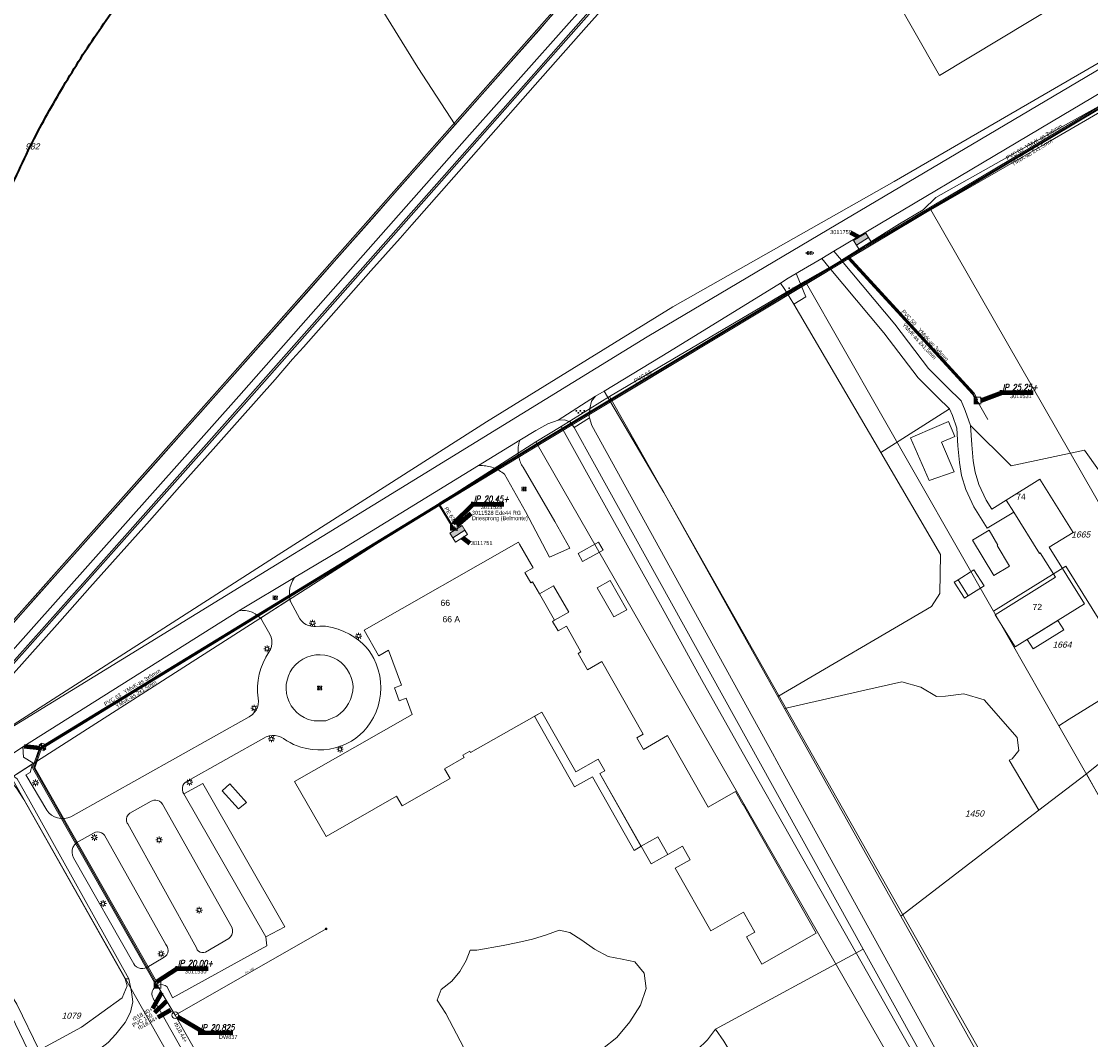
# Model space of a CAD drawing. Header units: metres. Extents: x 172462 to 175458, y 452773 to 455615.
# Tile 6 of 45: x 172874 to 173136, y 454122 to 454371. Entities that reach past the tile are written whole.
import ezdxf
from ezdxf.enums import TextEntityAlignment as Align

# ---------------------------------------------------------------- set-up
doc = ezdxf.new("R2010")
doc.units = ezdxf.units.M
doc.header["$MEASUREMENT"] = 0
for name, pattern in [('DGN Style 2', [107.046567, 64.22794, -42.818627]), ('DGN Style 3', [149.865194, 107.046567, -42.818627]), ('DGN Style 7', [214.093135, 96.341911, -42.818627, 32.11397, -42.818627])]:
    doc.linetypes.add(name, pattern=pattern)
for name, color, linetype, lineweight in [('BGT Ondergrond', 7, 'Continuous', 0), ('DKK ondergrond', 7, 'Continuous', 0), ('DWA BOB (revisie)', 11, 'Continuous', 0), ('DWA controleput (revisie)', 11, 'Continuous', 0), ('DWA hoofdleiding (stramien) (revisie)', 11, 'DGN Style 3', 0), ('DWA IP-putnummer (revisie)', 11, 'Continuous', 0), ('DWA materiaal-diameter (revisie)', 11, 'Continuous', 0), ('DWA put (revisie)', 11, 'Continuous', 0), ('dwa putnummers invoeren', 7, 'Continuous', 0), ('DWA uitlegger (revisie)', 11, 'DGN Style 2', 0), ('Meldgebied', 5, 'Continuous', 40), ('Pers-druk bijzonderheden tekst (revisie)', 30, 'Continuous', 0), ('Pers-druk hoofdleiding (stramien) (revisie)', 30, 'DGN Style 7', 0), ('Pers-druk HVK nummer (revisie)', 30, 'Continuous', 0), ('Pers-druk IP-putnummer (revisie)', 30, 'Continuous', 0), ('Pers-druk materiaal-diameter (revisie)', 30, 'Continuous', 0), ('Pers-druk piginstallatie', 30, 'Continuous', 0), ('Pers-druk put (revisie)', 30, 'Continuous', 0), ('Pers-druk signaleringskabel (revisie)', 3, 'DGN Style 2', 0), ('Pers-druk tekst signaleringkabel (revisie)', 3, 'Continuous', 0), ('Pers-druk tekst voedingskabel (revisie)', 1, 'Continuous', 0), ('Pers-druk voedingkabel (revisie)', 30, 'DGN Style 3', 0), ('Pers-druk voedingskast(revisie)', 30, 'Continuous', 0)]:
    doc.layers.add(name, color=color, linetype=linetype, lineweight=lineweight)
doc.styles.add('Style-Arial', font='arial.ttf')
doc.styles.add('Style-arial I 0.26180', font='arial.shx', dxfattribs={"oblique": 15})
doc.styles.add('Style-ITALICS', font='ITALICS.shx')
doc.styles.add('Style-WORKING', font='WORKING.shx')
doc.dimstyles.new('CT 1 10', dxfattribs={"dimtxt": 0.02, "dimasz": 0.02, "dimexe": 0.01, "dimexo": 0.0625, "dimgap": 0.01, "dimtad": 1, "dimzin": 3, "dimdsep": 46, "dimtxsty": 'Style-Arial', "dimcen": 0.09, "dimclrd": 1, "dimclre": 1, "dimazin": 3, "dimtfac": 1, "dimtmove": 1, "dimatfit": 1, "dimfxl": 0.01, "dimfxlon": 1, "dimfrac": 2, "dimtolj": 1, "dimtzin": 3, "dimlwd": 13, "dimlwe": 13, "dimarcsym": 0})

# ---------------------------------------------------------------- blocks, each defined once
blk = doc.blocks.new('TerminatorOpen_0.5')
at = {"color": 0, "linetype": 'ByBlock', "lineweight": -2}
for q in [(-1, 0.25), (-1, 0), (-1, -0.25)]:
    blk.add_line((0, 0), q, dxfattribs=at)
blk = doc.blocks.new('pomp')
at = {"layer": 'Pers-druk put (revisie)', "flags": 128}
blk.add_lwpolyline([(-1.75, 1.75), (1.75, 1.75), (1.75, -1.75)], dxfattribs=at)
at = {"layer": 'Pers-druk put (revisie)', "extrusion": (0, 0, -1)}
blk.add_solid([(1.75, 1.75), (1.75, -1.75), (-1.75, -1.75)], dxfattribs=at)
blk = doc.blocks.new('21____')
at = {"layer": 'DWA controleput (revisie)'}
blk.add_circle((0, 0), 1, dxfattribs=at)
blk = doc.blocks.new('21_____2')
at = {"layer": 'DWA put (revisie)'}
blk.add_circle((0, 0), 1, dxfattribs=at)
blk = doc.blocks.new('kast')
at = {"layer": 'Pers-druk voedingskast(revisie)'}
for p, q in [((0, -1.75), (0, 1.75)), ((1.28, 1.75), (1.28, -1.75))]:
    blk.add_line(p, q, dxfattribs=at)
at = {"layer": 'Pers-druk voedingskast(revisie)', "flags": 128}
for points in [[(0, 1.75), (-1.28, 1.75)], [(-1.28, 1.75), (-1.28, -1.75)], [(1.28, 1.75), (0, 1.75)], [(-1.28, -1.75), (0, -1.75)], [(0, -1.75), (1.28, -1.75)]]:
    blk.add_lwpolyline(points, dxfattribs=at)
at = {"layer": 'Pers-druk voedingskast(revisie)', "extrusion": (0, 0, -1)}
blk.add_solid([(1.28, -1.75), (0, -1.75), (1.28, 1.75), (0, 1.75)], dxfattribs=at)
blk = doc.blocks.new('21_____1')
at = {"layer": 'Pers-druk piginstallatie'}
blk.add_circle((0, 0), 1, dxfattribs=at)
blk = doc.blocks.new('afsl_1')
at = {"layer": 'Pers-druk piginstallatie', "extrusion": (0, 0, -1)}
blk.add_solid([(2, 1), (2, -1), (0, 0)], dxfattribs=at)
at = {"layer": 'Pers-druk piginstallatie'}
blk.add_solid([(0, 0), (2, 1), (2, -1)], dxfattribs=at)
blk = doc.blocks.new('*U10')
at = {"layer": 'BGT Ondergrond', "color": 7, "linetype": 'Continuous', "lineweight": 0}
for p, q in [((0.025, 0.059), (-0.062, 0.016)), ((-0.044, 0.025), (-0.05, 0.038)), ((0.038, 0.034), (-0.05, -0.009)), ((0.05, 0.009), (-0.037, -0.034)), ((-0.019, -0.025), (-0.031, 0)), ((-0.006, 0.013), (-0.019, 0.038)), ((0.006, 0.05), (0, 0.062)), ((0.031, 0), (0.019, 0.025)), ((0.062, -0.016), (-0.025, -0.059)), ((-0.006, -0.05), (0, -0.062)), ((0.019, -0.037), (0.006, -0.012)), ((0.044, -0.025), (0.05, -0.037))]:
    blk.add_line(p, q, dxfattribs=at)
blk = doc.blocks.new('BGT-272B')
at = {"layer": 'BGT Ondergrond', "color": 7, "linetype": 'Continuous', "lineweight": 0, "xscale": 0.7267220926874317, "yscale": 0.7267220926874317, "zscale": 0.7267220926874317, "rotation": 243.434948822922}
blk.add_blockref('*U10', (0, 0), dxfattribs=at)
blk = doc.blocks.new('*U14')
at = {"layer": 'BGT Ondergrond', "color": 7, "linetype": 'Continuous', "lineweight": 0}
for p, q in [((0.057, -0.036), (-0.057, 0.036)), ((-0.052, 0.076), (0.026, 0.026)), ((-0.036, -0.005), (-0.029, 0.087)), ((-0.005, -0.068), (0.005, 0.068)), ((0.029, -0.087), (0.036, 0.005)), ((0.052, -0.076), (-0.026, -0.026))]:
    blk.add_line(p, q, dxfattribs=at)
blk = doc.blocks.new('BGT-270B')
at = {"layer": 'BGT Ondergrond', "color": 7, "linetype": 'Continuous', "lineweight": 0, "xscale": 0.7267220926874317, "yscale": 0.7267220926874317, "zscale": 0.7267220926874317, "rotation": 243.434948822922}
blk.add_blockref('*U14', (0, 0), dxfattribs=at)
blk = doc.blocks.new('*U16')
at = {"layer": 'BGT Ondergrond', "color": 7, "linetype": 'Continuous', "lineweight": 0}
for centre in [(-0.3, 0.35), (0, 0.25), (-0.1, -0.05), (0.1, -0.45), (0.2, -0.15)]:
    blk.add_circle(centre, 0.0447, dxfattribs=at)
blk = doc.blocks.new('BGT-271C_1')
at = {"layer": 'BGT Ondergrond', "color": 7, "linetype": 'Continuous', "lineweight": 0, "xscale": 0.07267220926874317, "yscale": 0.07267220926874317, "zscale": 0.07267220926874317, "rotation": 243.434948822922}
blk.add_blockref('*U16', (0, 0), dxfattribs=at)
blk = doc.blocks.new('BGT-540')
at = {"layer": 'BGT Ondergrond', "color": 7, "linetype": 'Continuous', "lineweight": 0}
for p, q in [((-0.19, 0.19), (-0.38, 0.38)), ((0, 0.27), (0, 0.54)), ((0.19, 0.19), (0.38, 0.38)), ((-0.27, 0), (-0.54, 0)), ((-0.19, -0.19), (-0.38, -0.38)), ((0, -0.27), (0, -0.54)), ((0.19, -0.19), (0.38, -0.38)), ((0.27, 0), (0.54, 0))]:
    blk.add_line(p, q, dxfattribs=at)
blk.add_circle((0, 0), 0.27, dxfattribs=at)

msp = doc.modelspace()

# ---------------------------------------------------------------- linework, layer by layer
at = {"layer": 'BGT Ondergrond', "color": 7, "linetype": 'Continuous', "lineweight": 0, "flags": 128}
for points in [[(173139.73, 454474.09), (173131.93, 454469.76), (173120.74, 454463.31), (173111.85, 454457.82), (173096.86, 454449.17), (173073.64, 454435.49), (173064.25, 454429.73), (173058.88, 454426.06), (173054.35, 454422.12), (173044.31, 454411.72), (173012.74, 454376.25), (172983.68, 454343.64), (172955.78, 454312.03), (172927.19, 454279.57), (172906.71, 454256.62), (172868.3, 454213.57), (172850.95, 454193.79), (172835.32, 454175.44)], [(173060.72, 454424.87), (173098.81, 454358.16), (173179.43, 454406.75), (173142.4, 454472.95)], [(173123.01, 454470.28), (173118.41, 454467.64), (173109.65, 454462.17), (173094.9, 454453.87), (173070.86, 454439.97), (173061.41, 454434.12), (173054.02, 454428.69), (173049.72, 454424.62), (173030.53, 454403.65), (173022.73, 454394.77), (173009.55, 454379.98), (172923.2, 454282.28), (172822.2, 454168.82)], [(172822.53, 454168.59), (172923.5, 454282.02), (173009.85, 454379.72), (173023.03, 454394.51), (173030.83, 454403.38), (173050.01, 454424.34), (173054.28, 454428.38), (173061.63, 454433.79), (173071.07, 454439.63), (173095.1, 454453.53), (173109.86, 454461.83), (173118.62, 454467.3), (173123.51, 454470.11)], [(173060.52, 454425.22), (173058.3, 454423.58), (173054.47, 454419.95), (173035.48, 454399.2), (173027.72, 454390.36), (173014.53, 454375.57), (173000.68, 454359.85), (172928.18, 454277.87), (172889.64, 454234.51), (172839.4, 454178.12)], [(172840.7, 454178.98), (172889.94, 454234.24), (172928.48, 454277.6), (173000.98, 454359.58), (173014.83, 454375.3), (173028.02, 454390.1), (173035.78, 454398.94), (173054.76, 454419.67), (173058.56, 454423.27), (173060.72, 454424.87)], [(173214.57, 454404.46), (173164.77, 454375.74), (173160.2, 454372.93), (173069.5, 454319.18), (173027.18, 454294.11), (172855.48, 454188.71), (172845.88, 454182.39), (172844.46, 454181.45)], [(173161.55, 454367.74), (173126.18, 454346.81), (173072.89, 454315.11)], [(173074.74, 454312.89), (173088.99, 454321.78), (173094.8, 454325.23), (173097.89, 454328.22), (173117.14, 454339.1), (173163.24, 454364.77)], [(173072.89, 454315.11), (173069.93, 454313.35)], [(173072.89, 454315.11), (173074.74, 454312.89)], [(173063.71, 454309.65), (173064.51, 454310.13), (173069.93, 454313.35)], [(173069.93, 454313.35), (173071.79, 454311.12), (173085.15, 454295.08)], [(173074.81, 454312.82), (173074.74, 454312.89)], [(173106.4, 454272.44), (173105.1, 454276.08), (173104.09, 454278.5), (173100.64, 454281.78), (173096.09, 454286.36), (173087.81, 454297.2), (173074.81, 454312.82)], [(173063.71, 454309.65), (173061.73, 454308.47), (173059.82, 454307.29)], [(173064.77, 454307.11), (173063.71, 454309.65)], [(173032.68, 454290.55), (173059.82, 454307.29)], [(173059.82, 454307.29), (173060.77, 454305.94), (173061.31, 454305.07), (173063.13, 454302.13)], [(173063.13, 454302.13), (173066.08, 454303.94), (173064.77, 454307.11)], [(173063.13, 454302.13), (173084.41, 454265.82)], [(173085.15, 454295.08), (173093.52, 454284.12), (173098.26, 454279.35), (173101.22, 454276.53)], [(173016.67, 454280.87), (173032.68, 454290.55)], [(173014.55, 454279.59), (173005.4, 454273.74)], [(173013.06, 454274.29), (173012.96, 454274.65), (173013.15, 454276.52), (173013.16, 454276.58), (173013.52, 454278.38), (173014.55, 454279.59)], [(173014.55, 454279.59), (173016.67, 454280.87)], [(173016.67, 454280.87), (173031.28, 454256.04), (173059.21, 454206.08)], [(173013.06, 454274.29), (173009.33, 454271.93)], [(173060.02, 454188.25), (173057.85, 454192.19), (173013.6, 454272.41), (173013.06, 454274.29)], [(173084.41, 454265.82), (173101.22, 454276.53)], [(173101.22, 454276.53), (173101.93, 454274.85), (173103.03, 454271.76), (173103.27, 454267.43), (173103.65, 454263.33), (173104.17, 454260.18), (173105.23, 454256.75), (173107.17, 454252.53), (173110.43, 454247.29), (173116.98, 454251.17)], [(172996.01, 454268.86), (172999.89, 454271.24), (173002.88, 454272.82), (173005.4, 454273.74)], [(173005.4, 454273.74), (173006.98, 454273.83), (173008.08, 454273.44), (173008.29, 454273.36), (173009.31, 454271.96), (173009.33, 454271.93)], [(173009.33, 454271.93), (173014.28, 454262.98)], [(173115.1, 454254.18), (173111.57, 454251.9), (173110.18, 454254.14), (173108.41, 454257.97), (173107.49, 454260.96), (173107.03, 454263.76), (173106.67, 454267.68), (173106.4, 454272.44)], [(173134.75, 454187.14), (173149.43, 454198.96), (173148.69, 454228.16), (173147.21, 454248.3), (173134.28, 454266.41), (173116.35, 454262.53), (173106.4, 454272.44)], [(172996.01, 454268.86), (172985.88, 454262.64)], [(172996.78, 454262.24), (172996.6, 454262.52), (172996.44, 454262.82), (172996.28, 454263.13), (172996.14, 454263.45), (172996.01, 454263.77), (172995.9, 454264.1), (172995.81, 454264.43), (172995.73, 454264.77), (172995.66, 454265.11), (172995.62, 454265.45), (172995.6, 454265.63), (172995.58, 454265.79), (172995.57, 454266.14), (172995.57, 454266.48), (172995.58, 454266.83), (172995.61, 454267.18), (172995.66, 454267.52), (172995.72, 454267.86), (172995.8, 454268.2), (172995.9, 454268.53), (172996.01, 454268.86)], [(173084.41, 454265.82), (173099.03, 454240.86), (173098.84, 454231.26), (173096.81, 454228.11), (173059.21, 454206.08)], [(172940.84, 454235.2), (172952.53, 454242.17), (172985.88, 454262.64)], [(172985.88, 454262.64), (172986.08, 454262.65), (172986.47, 454262.65), (172986.86, 454262.63), (172987.25, 454262.59), (172987.64, 454262.54), (172988.03, 454262.48), (172988.41, 454262.4), (172988.79, 454262.3), (172989.16, 454262.19), (172989.53, 454262.06), (172989.83, 454261.94), (172989.9, 454261.92), (172990.25, 454261.76), (172990.6, 454261.59), (172990.95, 454261.4), (172991.28, 454261.2), (172991.61, 454260.99), (172991.93, 454260.76), (172992.24, 454260.52), (172997.4, 454251.35), (173003.3, 454240.18), (173008.22, 454242.43), (173004.57, 454248.9), (172996.78, 454262.24)], [(173014.28, 454262.98), (173080.06, 454144.17)], [(172940.84, 454235.2), (172927.19, 454227.04)], [(172939.69, 454229.88), (172939.57, 454230.8), (172939.58, 454231.74), (172939.71, 454232.66), (172939.97, 454233.55), (172940.35, 454234.41), (172940.84, 454235.2)], [(173004.5, 454224.73), (173007.97, 454226.71), (173004.27, 454233.19), (173000.8, 454231.2)], [(173103.32, 454234.62), (173102.38, 454234.09), (173104.9, 454230.11), (173105.81, 454230.68)], [(172932.48, 454225.27), (172939.69, 454229.88)], [(172961.3, 454203.72), (172961.67, 454205.18), (172961.89, 454206.67), (172961.97, 454208.17), (172961.91, 454209.67), (172961.69, 454211.16), (172961.34, 454212.62), (172960.85, 454214.04), (172960.22, 454215.41), (172959.68, 454216.36), (172959.07, 454217.26), (172958.39, 454218.11), (172957.65, 454218.91), (172956.84, 454219.64), (172955.61, 454220.53), (172954.3, 454221.31), (172952.94, 454221.99), (172951.52, 454222.54), (172950.07, 454222.98), (172949.66, 454223.08), (172949.26, 454223.16), (172948.85, 454223.22), (172948.44, 454223.26), (172948.02, 454223.28), (172946.99, 454223.29), (172945.96, 454223.24), (172945.58, 454223.23), (172944.9, 454223.28), (172944.24, 454223.45), (172943.62, 454223.73), (172943.05, 454224.1), (172942.55, 454224.56), (172942.13, 454225.1), (172939.84, 454229.29), (172939.81, 454229.41), (172939.77, 454229.52), (172939.75, 454229.64), (172939.72, 454229.76), (172939.69, 454229.88)], [(172874.27, 454193.74), (172927.19, 454227.04)], [(172927.19, 454227.04), (172928.02, 454227.15), (172928.85, 454227.13), (172929.67, 454226.99), (172930.47, 454226.72), (172931.21, 454226.34), (172931.88, 454225.85), (172932.48, 454225.27)], [(172932.48, 454225.27), (172932.56, 454225.17), (172932.64, 454225.08), (172932.71, 454224.98), (172932.79, 454224.88), (172932.86, 454224.78), (172934.8, 454221.31), (172935.08, 454220.6), (172935.24, 454219.85), (172935.27, 454219.08), (172935.16, 454218.33), (172934.93, 454217.6), (172934.57, 454216.92), (172933.79, 454215.66), (172933.13, 454214.34), (172932.59, 454212.96), (172932.19, 454211.53), (172931.92, 454210.08), (172931.79, 454208.6), (172931.79, 454207.12), (172931.94, 454205.65)], [(173127.78, 454224.7), (173120.27, 454220.03), (173121.7, 454217.72), (173129.22, 454222.39), (173127.78, 454224.7)], [(172955.02, 454209.63), (172954.74, 454210.71), (172954.31, 454211.74), (172953.75, 454212.7), (172953.06, 454213.58), (172952.26, 454214.36), (172951.36, 454215.02), (172950.38, 454215.55), (172949.33, 454215.95), (172948.24, 454216.2), (172947.13, 454216.3), (172946.02, 454216.25), (172944.92, 454216.05), (172943.86, 454215.7), (172942.85, 454215.21), (172941.92, 454214.59), (172941.09, 454213.85), (172940.36, 454213), (172939.78, 454212.09), (172939.33, 454211.11), (172939, 454210.07), (172938.82, 454209), (172938.78, 454207.92)], [(172938.78, 454207.92), (172938.89, 454206.84), (172939.13, 454205.79), (172939.51, 454204.78), (172940.03, 454203.82), (172940.66, 454202.94), (172941.41, 454202.16), (172942.25, 454201.48), (172943.17, 454200.91), (172944.16, 454200.47), (172945.65, 454200.07), (172948.51, 454200.15), (172951.15, 454201.25), (172952.02, 454201.89), (172952.81, 454202.63), (172953.5, 454203.46), (172954.08, 454204.37), (172954.54, 454205.35), (172954.88, 454206.38), (172955.08, 454207.44), (172955.15, 454208.52), (172955.02, 454209.63)], [(173060.84, 454203.17), (173080.5, 454207.65), (173089.56, 454209.68), (173094.18, 454208.39), (173098, 454206.09), (173100.28, 454206.17), (173104.71, 454206.73), (173109.7, 454205.25)], [(173059.21, 454206.08), (173060.84, 454203.17)], [(172931.94, 454205.65), (172932, 454204.89), (172931.93, 454204.14), (172931.73, 454203.41), (172931.4, 454202.73), (172930.97, 454202.11), (172930.43, 454201.58), (172929.81, 454201.15), (172929.74, 454201.11), (172886.06, 454176.6), (172885.28, 454176.32), (172884.46, 454176.17), (172883.63, 454176.18), (172882.82, 454176.33), (172882.04, 454176.61), (172881.33, 454177.04), (172880.7, 454177.58), (172880.18, 454178.22), (172875.04, 454186.87), (172876.08, 454187.42), (172876.68, 454189.59)], [(172913.75, 454182.27), (172913.51, 454182.68), (172913.37, 454183.19), (172913.36, 454183.73), (172913.49, 454184.25), (172913.75, 454184.71), (172914.12, 454185.1), (172933.88, 454196.22), (172934.6, 454196.45), (172935.34, 454196.55), (172936.09, 454196.54), (172936.82, 454196.39), (172937.52, 454196.13), (172938.17, 454195.76), (172938.95, 454195.24), (172939.77, 454194.77), (172940.61, 454194.35), (172941.47, 454193.98), (172942.36, 454193.67), (172943.74, 454193.3), (172945.14, 454193.07), (172946.57, 454192.97), (172947.99, 454193.01), (172949.41, 454193.18), (172950.81, 454193.47), (172952.17, 454193.9), (172953.49, 454194.45), (172954.75, 454195.12), (172955.83, 454195.85), (172956.84, 454196.68), (172957.77, 454197.6), (172958.62, 454198.59), (172959.38, 454199.65), (172960.15, 454200.94), (172960.79, 454202.3), (172961.3, 454203.72)], [(173109.7, 454205.25), (173117.83, 454196.01), (173118.2, 454192.87), (173116.54, 454190.83), (173115.8, 454190.46), (173123.11, 454178.21)], [(173001.41, 454202.25), (172999.62, 454201.24)], [(172999.62, 454201.24), (173009.43, 454183.92), (173013.78, 454186.39), (173023.97, 454168.39), (173025.71, 454169.38)], [(173060.84, 454203.17), (173089.29, 454152.28)], [(172874.27, 454193.74), (172866.86, 454188.77)], [(172876.68, 454189.59), (172876.75, 454189.82), (172874.45, 454191.24), (172874.27, 454193.74)], [(172872, 454186.59), (172876.68, 454189.59)], [(173220.34, 453901.24), (173220.05, 453901.65), (173219.83, 453902.1), (173214.93, 453910.35), (173196.69, 453942.06), (173172.57, 453984.16), (173060.02, 454188.25)], [(172869.57, 454187.35), (172872.72, 454183.63), (172874.58, 454180.83)], [(172900.29, 454136.91), (172875.7, 454181.01), (172872.91, 454185.87), (172872, 454186.59)], [(173025.71, 454169.38), (173015.62, 454187.18)], [(173123.11, 454178.21), (173134.75, 454187.14)], [(173196.28, 454080.53), (173138.06, 454181.23), (173134.75, 454187.14)], [(172918.36, 454184.76), (172913.75, 454182.27)], [(172933.81, 454147.19), (172938.43, 454149.68), (172918.36, 454184.76)], [(172874.58, 454180.83), (172899.36, 454136.92)], [(172908.48, 454179.7), (172908.46, 454179.74), (172908.17, 454180.12), (172907.79, 454180.42), (172907.36, 454180.62), (172906.88, 454180.7), (172906.41, 454180.67), (172905.95, 454180.52), (172905.74, 454180.4), (172900.46, 454177.49), (172900.07, 454177.11), (172899.8, 454176.64), (172899.68, 454176.11), (172899.7, 454175.57), (172899.87, 454175.05), (172899.97, 454174.86), (172916.85, 454144.49), (172917.02, 454144.07), (172917.31, 454143.73), (172917.69, 454143.48), (172918.12, 454143.35), (172918.58, 454143.35), (172919.01, 454143.49), (172924.74, 454146.84), (172925.17, 454147.22), (172925.48, 454147.7), (172925.65, 454148.25), (172925.67, 454148.83), (172925.54, 454149.39)], [(172913.75, 454182.27), (172933.81, 454147.19)], [(172925.54, 454149.39), (172908.48, 454179.7)], [(173089.29, 454152.28), (173123.11, 454178.21)], [(172846.9, 454173.64), (172864.12, 454144.75), (172872.85, 454130.74), (172878.28, 454119.46)], [(172894.33, 454172.1), (172893.98, 454172.45), (172893.55, 454172.7), (172893.08, 454172.85), (172892.59, 454172.89), (172892.1, 454172.81), (172891.64, 454172.62), (172887.35, 454170.21), (172886.91, 454169.71), (172886.58, 454169.13), (172886.39, 454168.5), (172886.34, 454167.83), (172886.44, 454167.18), (172886.68, 454166.55), (172901.45, 454140.62), (172901.76, 454140.19), (172902.17, 454139.84), (172902.64, 454139.59), (172903.15, 454139.45), (172903.69, 454139.43), (172904.21, 454139.53), (172904.7, 454139.73), (172908.63, 454142.1), (172909.2, 454142.45), (172909.56, 454142.85), (172909.79, 454143.33), (172909.88, 454143.85), (172909.83, 454144.38), (172909.64, 454144.88), (172909.33, 454145.31)], [(172909.33, 454145.31), (172894.33, 454172.1)], [(173025.71, 454169.38), (173028.15, 454165.08), (173032.26, 454167.41)], [(173089.29, 454152.28), (173127.73, 454083.52), (173145.74, 454051.75), (173174.31, 454000), (173187.16, 453976.96), (173202.37, 453950.01), (173217.53, 453923.02), (173229.58, 453901.63)], [(173016.28, 454119.82), (173019.74, 454122.61), (173022.92, 454126.42), (173025.54, 454130.52), (173026.95, 454134.53), (173026.49, 454138.35), (173024.17, 454141.06), (173021.09, 454141.72), (173017.64, 454142.38), (173014.29, 454144.17), (173011.22, 454146.41), (173008.24, 454148.29), (173005.63, 454148.85), (173002.55, 454147.74), (172999.09, 454146.63), (172995.55, 454145.8), (172991.91, 454145.06), (172985.47, 454143.96), (172983.83, 454143.97)], [(172917.36, 454112.28), (172906.21, 454132.13), (172906.19, 454132.17), (172905.98, 454132.7), (172905.91, 454133.26), (172905.98, 454133.83), (172906.19, 454134.36), (172906.53, 454134.82), (172906.97, 454135.18), (172907.49, 454135.42), (172908.05, 454135.52), (172908.61, 454135.48), (172909.15, 454135.3), (172909.63, 454134.99), (172910.98, 454132.3), (172934.05, 454144.99), (172933.81, 454147.19)], [(172983.83, 454143.97), (172982.85, 454141.45), (172981.35, 454138.75), (172979.39, 454136.33), (172976.77, 454134.29), (172975.74, 454131.68), (172977.87, 454128.41), (172982.33, 454120)], [(173043.9, 454124.59), (173080.06, 454144.17)], [(173080.06, 454144.17), (173176.08, 453970.73), (173210.28, 453911.9), (173218.95, 453896.87), (173219.18, 453896.46), (173219.2, 453896.01)], [(172899.36, 454136.92), (172899.82, 454135.24), (172898.6, 454132.25), (172888.7, 454125.1), (172878.28, 454119.46)], [(172900.29, 454136.91), (172900.94, 454133.74), (172901.21, 454131.31), (172900.64, 454128.8), (172899.33, 454126.28), (172897.09, 454123.4), (172895.21, 454121.35), (172892.33, 454119.15)], [(172899.36, 454136.92), (172900.29, 454136.91)], [(172999.23, 454092.35), (173000.82, 454093), (173004.37, 454094.76), (173008.76, 454097.08), (173016.23, 454101.63), (173020.06, 454104.23), (173023.71, 454106.83), (173027.35, 454109.25), (173030.9, 454111.94), (173034.17, 454114.54), (173037.16, 454117.15), (173039.41, 454119.57), (173041.93, 454121.99), (173043.9, 454124.59)], [(173070.8, 454069.03), (173068.58, 454073.51), (173066.16, 454077.71), (173062.81, 454081.92), (173059.56, 454086.5), (173056.4, 454090.89), (173054.17, 454095.28), (173054.38, 454100.87), (173054.01, 454104.89), (173052.63, 454109.74), (173050.86, 454113.47), (173045.94, 454121.7), (173043.9, 454124.59)]]:
    msp.add_lwpolyline(points, dxfattribs=at)
at = {"layer": 'BGT Ondergrond', "color": 7, "linetype": 'Continuous', "lineweight": 13, "flags": 128}
for points in [[(173096.21, 454258.92), (173102.37, 454261.06), (173099.23, 454268.33), (173102.57, 454269.77), (173100.98, 454273.44), (173098.11, 454272.2), (173091.68, 454269.43), (173096.21, 454258.92)], [(173123.36, 454259.32), (173131.49, 454246.26), (173125.63, 454242.62), (173134.27, 454228.74), (173117.31, 454218.19), (173112.4, 454226.08), (173127.15, 454235.26)], [(173115.1, 454254.18), (173123.36, 454259.32)], [(173116.98, 454251.17), (173115.1, 454254.18)], [(173127.15, 454235.26), (173123.42, 454241.24), (173123.23, 454241.12), (173116.98, 454251.17)], [(173112.93, 454243.04), (173113.1, 454243.14), (173110.92, 454246.79), (173106.86, 454244.35)], [(173000.8, 454231.2), (172999.12, 454234.13), (172998.66, 454233.87), (172997.2, 454236.43), (172999.23, 454237.59), (172995.92, 454243.38), (172995.65, 454243.86), (172957.88, 454222.29), (172961.42, 454216.09), (172961.46, 454216.02), (172963.85, 454217.39), (172967.02, 454208.81), (172965.32, 454208.18), (172966.49, 454205), (172968.19, 454205.63), (172969.63, 454201.7), (172955.58, 454193.68), (172940.86, 454185.27)], [(173010.27, 454241.05), (173011.36, 454239.11), (173016.38, 454241.92), (173015.29, 454243.86), (173010.27, 454241.05)], [(173106.86, 454244.35), (173112.07, 454235.66), (173115.95, 454237.99), (173112.93, 454243.04)], [(173107.21, 454237.08), (173103.32, 454234.62)], [(173105.81, 454230.68), (173109.71, 454233.14), (173107.21, 454237.08)], [(173014.95, 454232.69), (173019, 454225.54), (173022.2, 454227.32), (173018.13, 454234.49), (173014.95, 454232.69)], [(173103.32, 454234.62), (173105.81, 454230.68)], [(173000.8, 454231.2), (173004.5, 454224.73)], [(173016.07, 454214.65), (173012.54, 454212.63), (173010.27, 454216.61), (173010.98, 454217.01), (173007.4, 454223.28), (173005.37, 454222.12), (173004.03, 454224.46), (173004.5, 454224.73)], [(173032.26, 454167.41), (173035.81, 454169.42), (173037.7, 454166.09), (173034.06, 454164.02), (173042.75, 454148.68), (173050.77, 454153.23), (173053.54, 454148.35), (173051.5, 454147.19), (173055.26, 454140.55), (173068.55, 454148.08), (173050.68, 454179.63), (173050.63, 454179.6), (173048.8, 454182.79), (173042.15, 454178.99), (173032.16, 454196.48), (173026.27, 454193.11), (173024.63, 454195.97), (173026.22, 454196.88), (173016.07, 454214.65)], [(172940.86, 454185.27), (172948.54, 454171.82), (172965.83, 454181.7), (172967.23, 454179.26), (172978.95, 454185.96), (172977.56, 454188.39), (172982.36, 454191.13), (172982.02, 454191.73), (172983.72, 454192.7), (172983.92, 454192.34), (173001.41, 454202.25)], [(173001.41, 454202.25), (173009.7, 454187.62), (173015.22, 454190.75), (173016.85, 454187.88), (173015.62, 454187.18)], [(173015.62, 454187.18), (173025.67, 454169.45), (173025.71, 454169.38)], [(172925.02, 454184.66), (172923.14, 454182.95), (172927.11, 454178.56)], [(172927.11, 454178.56), (172929.1, 454180.08), (172925.02, 454184.66)], [(173025.71, 454169.38), (173029.82, 454171.71), (173032.26, 454167.41)]]:
    msp.add_lwpolyline(points, dxfattribs=at)
at = {"layer": 'DKK ondergrond', "color": 6, "linetype": 'Continuous', "lineweight": 0, "flags": 128}
for points in [[(172845.92, 454182.44), (172934.76, 454239.48), (172987.87, 454273.29), (173033.48, 454301.48), (173087.71, 454332.19), (173152.94, 454370.03), (173214.18, 454405.22), (173271.8, 454438.24), (173385.82, 454504.84)], [(172904.6, 454467.57), (172927.52, 454430.52), (172971.01, 454360.09), (172980.15, 454346.05)], [(172871.34, 454210.98), (172883.39, 454224.46), (172890.74, 454232.77), (172905.31, 454249.12), (172912.67, 454257.42), (172920.93, 454266.61), (172927.41, 454273.98), (172936.06, 454283.73), (172940.34, 454288.65), (172943.01, 454291.57), (172951.04, 454300.7), (172954.03, 454304.07), (172959.5, 454310.26), (172966.68, 454318.3), (172969.55, 454321.56), (172987.14, 454341.51), (172999.79, 454355.83), (173012.24, 454369.97), (173025.55, 454384.92)], [(172980.15, 454346.05), (172986.78, 454353.56), (172995.82, 454363.73), (173000.62, 454369.18), (173005.64, 454375.02)], [(173166.65, 454365.8), (173125.94, 454342.11), (173096.69, 454325.26)], [(172839.86, 454188.07), (172847.13, 454196.18), (172851.34, 454200.92), (172855.16, 454205.16), (172862.36, 454213.28), (172878.01, 454230.85), (172885.65, 454239.45), (172905, 454261.19), (172908.15, 454264.72), (172913.76, 454271.05), (172917.81, 454275.64), (172921.58, 454279.88), (172926.89, 454285.81), (172943.69, 454304.77), (172951.16, 454313.3), (172960.4, 454323.7), (172965.9, 454329.93), (172980.15, 454346.05)], [(173096.69, 454325.26), (173065.87, 454307.75)], [(173096.69, 454325.26), (173201.98, 454141.67)], [(173017.97, 454279.55), (173065.87, 454307.75)], [(173065.87, 454307.75), (173112, 454226.98)], [(173006.09, 454272.21), (173017.97, 454279.55)], [(173017.97, 454279.55), (173148.93, 454048.24)], [(172999.96, 454268.42), (173006.09, 454272.21)], [(173006.09, 454272.21), (173017.25, 454252.22)], [(172999.96, 454268.42), (172871.49, 454186.27)], [(172999.96, 454268.42), (173217.97, 453888.98)], [(173017.25, 454252.22), (173030.84, 454227.82)], [(173129.68, 454237.98), (173127.06, 454236.35)], [(173129.68, 454237.98), (173146.74, 454210.56), (173130.53, 454200.48)], [(173127.06, 454236.35), (173112, 454226.98)], [(173030.84, 454227.82), (173040.48, 454210.26)], [(173112, 454226.98), (173128.03, 454198.92)], [(173040.48, 454210.26), (173050.48, 454192.54)], [(173130.53, 454200.48), (173128.03, 454198.92)], [(173128.03, 454198.92), (173171.45, 454122.9)], [(173050.48, 454192.54), (173063.63, 454169.34)], [(172871.49, 454186.27), (172924.9, 454091.97)], [(173063.63, 454169.34), (173073.95, 454151.09)], [(172879.52, 454111.26), (172857.39, 454157.1), (172853.58, 454162.5)], [(173073.95, 454151.09), (173089.53, 454123.56)], [(173089.53, 454123.56), (173113.16, 454082.06)]]:
    msp.add_lwpolyline(points, dxfattribs=at)
at = {"layer": 'DWA hoofdleiding (stramien) (revisie)', "linetype": 'Continuous'}
for q in [(172907.23, 454135.41), (172935.57, 454086.06)]:
    msp.add_line((172911.59, 454128.04), q, dxfattribs=at)
at = {"layer": 'DWA uitlegger (revisie)', "linetype": 'Continuous'}
for p, q in [((173108.03, 454278.49), (173110.64, 454273.93)), ((172911.59, 454128.04), (172948.57, 454149.16))]:
    msp.add_line(p, q, dxfattribs=at)
at = {"layer": 'Meldgebied'}
msp.add_rational_spline([(173886.48, 454940.1), (173810.66, 454919.59), (173735.88, 454895.58), (173559.06, 454831.42), (173382.23, 454767.25), (173335.51, 454752.28), (173297.91, 454720.75), (173118.26, 454570.12), (172938.61, 454419.49), (172892.93, 454381.19), (172869.45, 454326.4), (172868.91, 454325.14), (172868.37, 454323.89), (172831.65, 454238.2), (172859.99, 454149.4), (172864.32, 454135.82), (172868.66, 454122.25), (172882.72, 454078.19), (172911.6, 454042.08), (172988.36, 453946.14), (173065.12, 453850.19), (173127.84, 453771.79), (173227.37, 453758.55), (173396.88, 453662.15), (173566.39, 453565.75), (173645.01, 453555.29), (173715.29, 453592.07), (174010.54, 453746.62), (174305.79, 453901.16), (174311.32, 453912.56), (174316.86, 453923.96), (174363.66, 454020.32), (174326.18, 454120.66), (174295.84, 454201.89), (174265.51, 454283.12), (174258.12, 454302.89), (174254.16, 454323.62), (174225.24, 454474.75), (174196.33, 454625.88), (174183.22, 454694.4), (174207.49, 454759.81), (174234.51, 454832.64), (174261.53, 454905.48), (174241.08, 454927.44), (174220.63, 454949.4), (174119.41, 455040.82), (173987.76, 455005.2), (173937.12, 454972.65), (173886.48, 454940.1)], [1, 0.99973656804, 1, 1, 1, 0.981280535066, 1, 1, 1, 0.972729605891, 1, 1, 1, 0.936980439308, 1, 1, 1, 0.983319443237, 1, 1, 1, 0.92795740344, 1, 1, 1, 0.953173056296, 1, 1, 1, 1, 1, 0.919180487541, 1, 1, 1, 0.996456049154, 1, 1, 1, 0.963201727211, 1, 1, 1, 1, 1, 0.877857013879, 1, 1, 1], degree=2, knots=[0, 0, 0, 0.045455, 0.045455, 0.090909, 0.090909, 0.136364, 0.136364, 0.181818, 0.181818, 0.227273, 0.227273, 0.272727, 0.272727, 0.318182, 0.318182, 0.363636, 0.363636, 0.409091, 0.409091, 0.454545, 0.454545, 0.5, 0.5, 0.545455, 0.545455, 0.590909, 0.590909, 0.613636, 0.613636, 0.636364, 0.636364, 0.681818, 0.681818, 0.727273, 0.727273, 0.772727, 0.772727, 0.818182, 0.818182, 0.863636, 0.863636, 0.886364, 0.886364, 0.909091, 0.909091, 0.954545, 0.954545, 1, 1, 1], dxfattribs=at)
at = {"layer": 'Pers-druk hoofdleiding (stramien) (revisie)', "linetype": 'Continuous'}
for p, q in [((173159.92, 454363.34), (173076.41, 454313.53)), ((172979.8, 454247.52), (172976.36, 454253.15))]:
    msp.add_line(p, q, dxfattribs=at)
at = {"layer": 'Pers-druk hoofdleiding (stramien) (revisie)', "linetype": 'Continuous', "flags": 128}
for points in [[(173076.41, 454313.53), (173001.9, 454268.76), (172976.36, 454253.15)], [(173076.41, 454313.53), (173107.04, 454280.22), (173108.03, 454278.49)], [(172976.36, 454253.15), (172878.55, 454193.37), (172876.96, 454188.6), (172907.23, 454135.41)]]:
    msp.add_lwpolyline(points, dxfattribs=at)
at = {"layer": 'Pers-druk signaleringskabel (revisie)', "linetype": 'Continuous', "flags": 128}
for points in [[(172907.23, 454135.41), (172907.23, 454135.41), (172907.32, 454135.75), (172877.23, 454188.63), (172878.76, 454193.2), (172976.28, 454252.8), (173002.03, 454268.54), (173076.37, 454313.21), (173076.54, 454313.31), (173159.83, 454363), (173168.88, 454368.25), (173330.65, 454461.37), (173330.87, 454461.49), (173346.1, 454470), (173421.11, 454511.93), (173461.64, 454533.92), (173461.86, 454534.04), (173551.3, 454582.57), (173551.51, 454582.68), (173582.4, 454599.44), (173632.11, 454624.54), (173633.15, 454625.04), (173738.52, 454676.12)], [(173076.37, 454313.21), (173106.84, 454280.08), (173107.69, 454278.58), (173108.03, 454278.49), (173108.03, 454278.49)], [(172979.8, 454247.52), (172979.8, 454247.52), (172979.46, 454247.6), (172976.28, 454252.8)]]:
    msp.add_lwpolyline(points, dxfattribs=at)
at = {"layer": 'Pers-druk voedingkabel (revisie)', "linetype": 'Continuous', "flags": 128}
for points in [[(173210.13, 454276.05), (173210.13, 454276.05), (173210.22, 454276.39), (173160.14, 454363.47), (173160.01, 454363.69), (173080.85, 454316.47), (173080.79, 454316.58)], [(173080.36, 454316.32), (173080.42, 454316.21), (173076.46, 454313.85), (173001.77, 454268.97), (172976.44, 454253.49), (172976.23, 454253.36), (172878.35, 454193.53), (172876.69, 454188.57), (172906.88, 454135.5), (172907.22, 454135.41), (172907.23, 454135.41)], [(173076.46, 454313.85), (173107.24, 454280.37), (173108.12, 454278.83), (173108.03, 454278.49), (173108.03, 454278.49)], [(172979.8, 454247.52), (172980.01, 454247.65), (172980.41, 454247)]]:
    msp.add_lwpolyline(points, dxfattribs=at)

# ---------------------------------------------------------------- block references
at = {"layer": 'BGT Ondergrond', "color": 7, "linetype": 'Continuous', "lineweight": 0}
for name, p, xscale, yscale, zscale in [('BGT-270B', (173067, 454314.66), 15, 15, 15), ('BGT-271C_1', (173062.95, 454305.81), 30, 30, 30), ('BGT-271C_1', (173010.81, 454275.76), 30, 30, 30), ('BGT-272B', (172997.05, 454256.87), 15, 15, 15), ('BGT-272B', (172936.09, 454230.23), 15, 15, 15), ('BGT-540', (172945.25, 454224.03), 1.5, 1.5, 1.5), ('BGT-540', (172956.52, 454220.88), 1.5, 1.5, 1.5), ('BGT-540', (172934.09, 454217.76), 1.5, 1.5, 1.5), ('BGT-272B', (172946.96, 454208.18), 15, 15, 15), ('BGT-540', (172930.95, 454203.23), 1.5, 1.5, 1.5), ('BGT-540', (172935.19, 454195.69), 1.5, 1.5, 1.5), ('BGT-540', (172951.97, 454193.17), 1.5, 1.5, 1.5), ('BGT-540', (172877.43, 454184.94), 1.5, 1.5, 1.5), ('BGT-540', (172915.11, 454185.06), 1.5, 1.5, 1.5), ('BGT-540', (172891.81, 454171.57), 1.5, 1.5, 1.5), ('BGT-540', (172907.67, 454170.96), 1.5, 1.5, 1.5), ('BGT-540', (172893.95, 454155.36), 1.5, 1.5, 1.5), ('BGT-540', (172917.48, 454153.77), 1.5, 1.5, 1.5), ('BGT-540', (172908.16, 454143.06), 1.5, 1.5, 1.5)]:
    msp.add_blockref(name, p, dxfattribs=dict(at, xscale=xscale, yscale=yscale, zscale=zscale))
at = {"layer": 'DWA controleput (revisie)', "xscale": 0.1999995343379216, "yscale": 0.1999995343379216, "zscale": 0.1999995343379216}
msp.add_blockref('21____', (172948.57, 454149.16), dxfattribs=at)
at = {"layer": 'DWA put (revisie)', "xscale": 0.7999981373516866, "yscale": 0.7999981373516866, "zscale": 0.7999981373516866}
msp.add_blockref('21_____2', (172911.59, 454128.04), dxfattribs=at)
at = {"layer": 'Pers-druk HVK nummer (revisie)', "xscale": 1.25, "yscale": 1.25, "zscale": 1.25}
for p, rotation in [((173079.04, 454318.52), 331.3979218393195), ((172981.99, 454244.97), 141.8274298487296)]:
    msp.add_blockref('TerminatorOpen_0.5', p, dxfattribs=dict(at, rotation=rotation))
at = {"layer": 'Pers-druk piginstallatie'}
for name, xscale, yscale, zscale, rotation in [('21_____1', 0.7999981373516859, 0.7999981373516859, 0.7999981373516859, 307.0022555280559), ('afsl_1', 0.4999999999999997, 0.4999999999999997, 0.4999999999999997, 307.0022555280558)]:
    msp.add_blockref(name, (172879.13, 454193.72), dxfattribs=dict(at, xscale=xscale, yscale=yscale, zscale=zscale, rotation=rotation))
at = {"layer": 'Pers-druk put (revisie)', "xscale": 0.5, "yscale": 0.5, "zscale": 0.5}
for p in [(173108.03, 454278.49), (172979.8, 454247.52), (172907.23, 454135.41)]:
    msp.add_blockref('pomp', p, dxfattribs=at)
at = {"layer": 'Pers-druk voedingskast(revisie)'}
for p, rotation in [((173079.9, 454317.54), 301.7118695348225), ((172981.05, 454245.89), 302.3229103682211)]:
    msp.add_blockref('kast', p, dxfattribs=dict(at, rotation=rotation))

# ---------------------------------------------------------------- texts
at = {"layer": 'BGT Ondergrond', "color": 7, "linetype": 'Continuous', "lineweight": 0, "style": 'Style-Arial'}
for s, p in [('74  ', (173119.31, 454255)), ('66  ', (172978.33, 454229)), ('72  ', (173123.31, 454228)), ('66 A ', (172979.51, 454225))]:
    msp.add_text(s, height=1.5, dxfattribs=at).set_placement(p, align=Align.MIDDLE_CENTER)
at = {"layer": 'DKK ondergrond', "color": 6, "linetype": 'Continuous', "lineweight": 0, "style": 'Style-arial I 0.26180', "oblique": 15}
for s, p in [('982', (172876.62, 454340.77)), ('1665', (173133.36, 454245.75)), ('1664', (173128.78, 454218.77)), ('1450', (173107.34, 454177.42)), ('1079', (172886.13, 454127.91))]:
    msp.add_text(s, height=1.5, dxfattribs=at).set_placement(p, align=Align.MIDDLE_CENTER)
at = {"layer": 'DWA BOB (revisie)', "style": 'Style-WORKING', "width": 0.858588}
for s, rotation, p in [('rb18.40+', 28.3173, (172900.99, 454127.46)), ('rb18.44+', 28.3173, (172902.3, 454125.32)), ('rb18.44+', 298.3173, (172912.11, 454126.47))]:
    msp.add_text(s, height=0.99, rotation=rotation, dxfattribs=at).set_placement(p, align=Align.TOP_LEFT)
at = {"layer": 'DWA IP-putnummer (revisie)', "insert": (172917.83, 454124.24), "char_height": 1.5, "attachment_point": 7, "rotation": 0.1473, "line_spacing_factor": 0.6, "style": 'Style-ITALICS'}
msp.add_mtext('\\H1x;\\W0.833333;IP 20.825', dxfattribs=at)
at = {"layer": 'DWA materiaal-diameter (revisie)', "style": 'Style-WORKING', "width": 0.858582}
msp.add_text('pvc 160', height=0.495, rotation=27.15, dxfattribs=at).set_placement((172930.96, 454139.28), align=Align.RIGHT)
at = {"layer": 'DWA materiaal-diameter (revisie)', "style": 'Style-WORKING', "width": 0.858588}
msp.add_text('PVC 160', height=0.99, rotation=29.6253, dxfattribs=at).set_placement((172901.44, 454125.02))
at = {"layer": 'dwa putnummers invoeren', "style": 'Style-WORKING', "width": 0.858588}
msp.add_text('DW837', height=0.99, dxfattribs=at).set_placement((172922.33, 454123.21), align=Align.TOP_LEFT)
at = {"layer": 'Pers-druk bijzonderheden tekst (revisie)', "insert": (172984.29, 454251.54), "char_height": 0.99, "attachment_point": 1, "line_spacing_factor": 0.798413, "style": 'Style-WORKING'}
msp.add_mtext('\\H1x;\\W0.858588;3011528 Ede44 RG\\PDriesprong (Belmonte)', dxfattribs=at)
at = {"layer": 'Pers-druk HVK nummer (revisie)', "style": 'Style-WORKING', "width": 0.858588}
for s, p in [('3011759', (173072.01, 454319.29)), ('3011751', (172984.02, 454243.15))]:
    msp.add_text(s, height=0.99, rotation=0.0063, dxfattribs=at).set_placement(p)
at = {"layer": 'Pers-druk IP-putnummer (revisie)', "style": 'Style-WORKING', "width": 0.858588}
for s, p in [('3011531', (173116.06, 454279.12)), ('3011528', (172986.43, 454251.95)), ('3011530', (172913.98, 454138.25))]:
    msp.add_text(s, height=0.99, dxfattribs=at).set_placement(p)
at = {"layer": 'Pers-druk IP-putnummer (revisie)', "char_height": 1.5, "attachment_point": 7, "line_spacing_factor": 0.6, "style": 'Style-ITALICS'}
for s, insert in [('\\H1x;\\W0.833333;IP 25.25+', (173114.2, 454281.03)), ('\\H1x;\\W0.833333;IP 20.45+', (172984.74, 454253.68)), ('\\H1x;\\W0.833333;IP 20.00+', (172912.29, 454139.97))]:
    msp.add_mtext(s, dxfattribs=dict(at, insert=insert))
at = {"layer": 'Pers-druk materiaal-diameter (revisie)', "style": 'Style-WORKING', "width": 0.858588}
for s, rotation, p in [('PVC 63', 30.6881, (173115.42, 454337.38)), ('PVC 50', 312.5701, (173089.36, 454300.24)), ('PVC 63', 30.6881, (173024.34, 454282.82)), ('PE 63', 301.6132, (172977.44, 454252.11)), ('PVC 63', 31.6132, (172894.55, 454203.66))]:
    msp.add_text(s, height=0.99, rotation=rotation, dxfattribs=at).set_placement(p)
at = {"layer": 'Pers-druk tekst signaleringkabel (revisie)', "style": 'Style-WORKING', "width": 0.858588}
for rotation, p in [(31.0974, (173116.23, 454336.77)), (312.8189, (173090.31, 454297.63)), (31.9566, (172896.89, 454204.03))]:
    msp.add_text('YMvK-as 2x1,5mm', height=0.99, rotation=rotation, dxfattribs=at).set_placement(p, align=Align.TOP_LEFT)
at = {"layer": 'Pers-druk tekst voedingskabel (revisie)', "style": 'Style-WORKING', "width": 0.858588}
for rotation, p in [(30.6952, (173119.56, 454341.02)), (312.4167, (173094.09, 454296.39)), (31.5544, (172898.83, 454207.51))]:
    msp.add_text('YMvK-as 3x6mm', height=0.99, rotation=rotation, dxfattribs=at).set_placement(p, align=Align.TOP_LEFT)

# ---------------------------------------------------------------- leaders
at = {"layer": 'DWA BOB (revisie)'}
for points in [[(172908.24, 454133.62), (172906.05, 454129.65)], [(172910.49, 454129.25), (172907.33, 454127.46)]]:
    msp.add_leader(points, dimstyle='CT 1 10', override={"dimtxt": 1.25, "dimasz": 1.25, "dimgap": 0, "dimtxsty": 'Style-ITALICS', "dimclrd": 0, "dimldrblk": 'TerminatorOpen_0.5', "dimlwd": 65534}, dxfattribs=at)
at = {"layer": 'DWA IP-putnummer (revisie)', "annotation_type": 0, "has_hookline": 1, "hookline_direction": 0, "text_width": 8.55, "horizontal_direction": (0.999997, 0.002571, 0)}
msp.add_leader([(172912.29, 454127.64), (172918.86, 454123.74), (172917.21, 454123.74)], dimstyle='CT 1 10', override={"dimtxt": 1.5, "dimasz": 1.5, "dimgap": 0, "dimtxsty": 'Style-ITALICS', "dimclrd": 0, "dimldrblk": 'TerminatorOpen_0.5', "dimlwd": 65534}, dxfattribs=at)
at = {"layer": 'DWA materiaal-diameter (revisie)'}
msp.add_leader([(172909.39, 454131.4), (172906.53, 454128.58)], dimstyle='CT 1 10', override={"dimtxt": 1.25, "dimasz": 1.25, "dimgap": 0, "dimtxsty": 'Style-ITALICS', "dimclrd": 0, "dimldrblk": 'TerminatorOpen_0.5', "dimlwd": 65534}, dxfattribs=at)
at = {"layer": 'Pers-druk bijzonderheden tekst (revisie)'}
for points in [[(172980.68, 454247.95), (172984.1, 454250.84)], [(172878.38, 454193.45), (172874.64, 454193.81)]]:
    msp.add_leader(points, dimstyle='CT 1 10', override={"dimtxt": 1.25, "dimasz": 1.25, "dimgap": 0, "dimtxsty": 'Style-ITALICS', "dimclrd": 0, "dimldrblk": 'TerminatorOpen_0.5', "dimlwd": 65534}, dxfattribs=at)
at = {"layer": 'Pers-druk HVK nummer (revisie)'}
for points in [[(173079.04, 454318.52), (173076.99, 454319.63)], [(172981.99, 454244.97), (172983.76, 454243.58)]]:
    msp.add_leader(points, dimstyle='CT 1 10', override={"dimtxt": 1.25, "dimasz": 1.25, "dimgap": 0, "dimtxsty": 'Style-ITALICS', "dimclrd": 0, "dimldrblk": 'TerminatorOpen_0.5', "dimlwd": 65534}, dxfattribs=at)
at = {"layer": 'Pers-druk IP-putnummer (revisie)', "annotation_type": 0, "has_hookline": 1, "hookline_direction": 0}
for points, text_width in [([(173108.91, 454278.58), (173114.15, 454280.53), (173113.58, 454280.53)], 8.12), ([(172979.78, 454248.39), (172984.56, 454253.18), (172984.12, 454253.18)], 7.98), ([(172907.16, 454136.29), (172912.11, 454139.47), (172911.66, 454139.47)], 7.99)]:
    msp.add_leader(points, dimstyle='CT 1 10', override={"dimtxt": 1.5, "dimasz": 1.5, "dimgap": 0, "dimtxsty": 'Style-ITALICS', "dimclrd": 0, "dimldrblk": 'TerminatorOpen_0.5', "dimlwd": 65534}, dxfattribs=dict(at, text_width=text_width))

doc.saveas('drawing.dxf')
